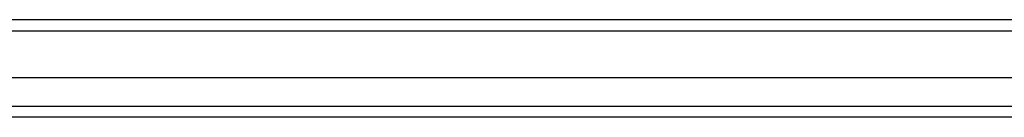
# Model space of a CAD drawing. Header units: inches. Extents: x 17 to 237, y 17 to 149.
# Tile 46 of 115: x 114.568 to 123.3, y 104.3 to 105.166. Entities that reach past the tile are written whole.
import ezdxf

# ---------------------------------------------------------------- set-up
doc = ezdxf.new("R2010")
doc.units = ezdxf.units.IN
doc.header["$MEASUREMENT"] = 0
doc.layers.add('Visible Edges(ANSI)', color=7, linetype='Continuous', lineweight=25)
doc.layers.add('Visible Tangent Edges(ANSI)', color=7, linetype='Continuous', lineweight=25)

msp = doc.modelspace()

# ---------------------------------------------------------------- linework, layer by layer
at = {"layer": 'Visible Edges(ANSI)'}
for p, q in [((141.7367, 105.1662), (105.9347, 105.1662)), ((106.7328, 104.6544), (140.9385, 104.6544)), ((140.9385, 104.3001), (106.7328, 104.3001))]:
    msp.add_line(p, q, dxfattribs=at)
at = {"layer": 'Visible Tangent Edges(ANSI)'}
for p, q in [((105.9347, 105.0672), (141.7367, 105.0672)), ((106.6028, 104.3991), (141.0685, 104.3991))]:
    msp.add_line(p, q, dxfattribs=at)

doc.saveas('drawing.dxf')
